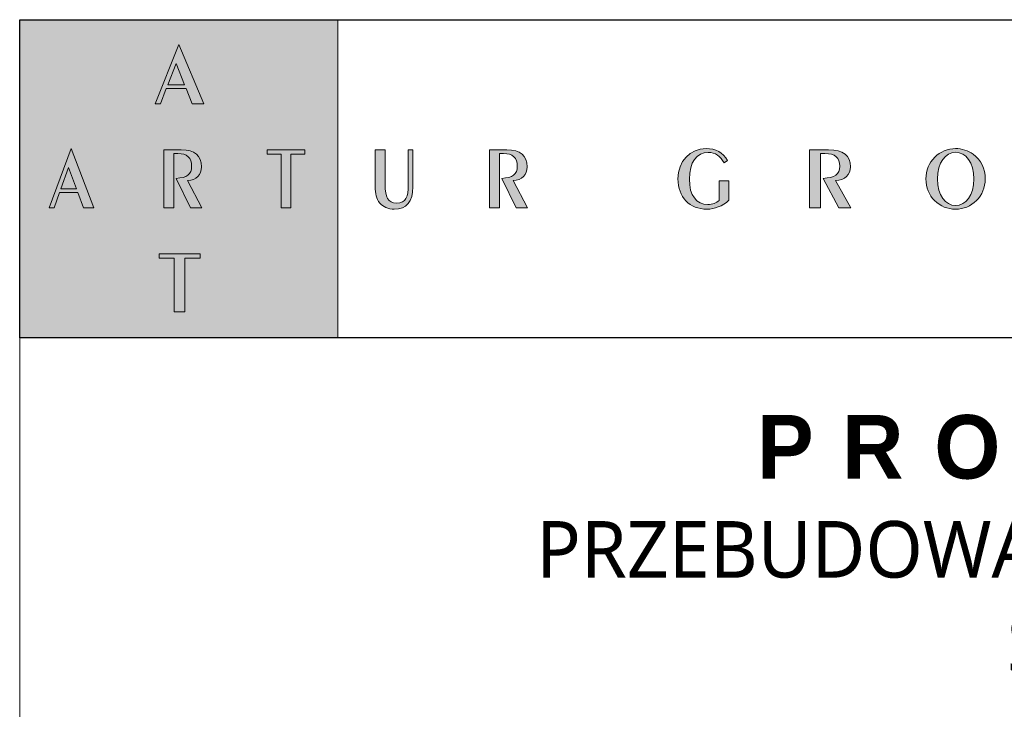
# Model space of a CAD drawing. Header units: millimetres. Extents: x 85284 to 143915, y -66821 to -28273.
# Tile 15 of 28: x 129431 to 129710, y -66229 to -66034. Entities that reach past the tile are written whole.
import ezdxf

# ---------------------------------------------------------------- set-up
doc = ezdxf.new("R2010")
doc.units = ezdxf.units.MM
doc.layers.add('opis..KF', color=251, linetype='Continuous', lineweight=9)
doc.styles.add('ARCH', font='segoeuil.ttf')

# ---------------------------------------------------------------- blocks, each defined once
blk = doc.blocks.new('A$C3E4B4AA6')
at = {"layer": 'opis..KF', "lineweight": 0}
h = blk.add_hatch(color=256, dxfattribs=at)
h.dxf.hatch_style = 1
h.paths.add_polyline_path([(0, 100), (100, 100), (100, 0), (0, 0)])
at = {"layer": 'opis..KF', "lineweight": 0, "true_color": 0xfefefe}
h = blk.add_hatch(color=7, dxfattribs=at)
h.dxf.hatch_style = 1
edge = h.paths.add_edge_path()
edge.add_spline(control_points=[(56.71, 25.08), (56.71, 25.08), (56.71, 26.44), (56.71, 26.44), (56.71, 26.44), (56.71, 26.44), (43.82, 26.44), (43.82, 26.44), (43.82, 26.44), (43.82, 26.44), (43.82, 25.08), (43.82, 25.08), (43.82, 25.08), (43.82, 25.08), (48.6, 25.08), (48.6, 25.08), (48.6, 25.08), (48.6, 25.08), (48.6, 8.22), (48.6, 8.22), (48.6, 8.22), (48.6, 8.22), (51.94, 8.22), (51.94, 8.22), (51.94, 8.22), (51.94, 8.22), (51.94, 25.08), (51.94, 25.08), (51.94, 25.08), (51.94, 25.08), (56.71, 25.08), (56.71, 25.08)], knot_values=[0, 0, 0, 0, 0.111111, 0.111111, 0.111111, 0.111211, 0.222222, 0.222222, 0.222222, 0.222322, 0.333333, 0.333333, 0.333333, 0.333433, 0.444444, 0.444444, 0.444444, 0.444544, 0.555556, 0.555556, 0.555556, 0.555656, 0.666667, 0.666667, 0.666667, 0.666767, 0.777778, 0.777778, 0.777778, 0.777878, 1, 1, 1, 1], degree=3, periodic=0)
edge = h.paths.add_edge_path()
edge.add_spline(control_points=[(89.63, 57.74), (89.63, 57.74), (89.63, 59.11), (89.63, 59.11), (89.63, 59.11), (89.63, 59.11), (77.77, 59.11), (77.77, 59.11), (77.77, 59.11), (77.77, 59.11), (77.77, 57.74), (77.77, 57.74), (77.77, 57.74), (77.77, 57.74), (82.16, 57.74), (82.16, 57.74), (82.16, 57.74), (82.16, 57.74), (82.16, 40.88), (82.16, 40.88), (82.16, 40.88), (82.16, 40.88), (85.24, 40.88), (85.24, 40.88), (85.24, 40.88), (85.24, 40.88), (85.24, 57.74), (85.24, 57.74), (85.24, 57.74), (85.24, 57.74), (89.63, 57.74), (89.63, 57.74)], knot_values=[0, 0, 0, 0, 0.111111, 0.111111, 0.111111, 0.111211, 0.222222, 0.222222, 0.222222, 0.222322, 0.333333, 0.333333, 0.333333, 0.333433, 0.444444, 0.444444, 0.444444, 0.444544, 0.555556, 0.555556, 0.555556, 0.555656, 0.666667, 0.666667, 0.666667, 0.666767, 0.777778, 0.777778, 0.777778, 0.777878, 1, 1, 1, 1], degree=3, periodic=0)
edge = h.paths.add_edge_path()
edge.add_spline(control_points=[(57.21, 40.88), (57.21, 40.88), (52.75, 49.43), (52.75, 49.43), (52.75, 49.43), (55.57, 49.58), (57.12, 51.19), (57.12, 53.77), (57.12, 53.77), (57.12, 57.23), (55.01, 59.11), (50.8, 59.11), (50.8, 59.11), (50.8, 59.11), (45.3, 59.11), (45.3, 59.11), (45.3, 59.11), (45.3, 59.11), (45.3, 40.88), (45.3, 40.88), (45.3, 40.88), (45.3, 40.88), (48.42, 40.88), (48.42, 40.88), (48.42, 40.88), (48.42, 40.88), (48.42, 57.94), (48.42, 57.94), (48.42, 57.94), (48.42, 57.94), (49.7, 57.94), (49.7, 57.94), (49.7, 57.94), (52.61, 57.94), (54.05, 56.62), (54.05, 53.92), (54.05, 53.92), (54.05, 51.31), (52.55, 50.36), (49.2, 50.12), (49.2, 50.12), (49.2, 50.12), (53.71, 40.88), (53.71, 40.88), (53.71, 40.88), (53.71, 40.88), (57.21, 40.88), (57.21, 40.88)], knot_values=[0, 0, 0, 0, 0.076923, 0.076923, 0.076923, 0.077023, 0.153846, 0.153846, 0.153846, 0.153946, 0.230769, 0.230769, 0.230769, 0.230869, 0.307692, 0.307692, 0.307692, 0.307792, 0.384615, 0.384615, 0.384615, 0.384715, 0.461538, 0.461538, 0.461538, 0.461638, 0.538462, 0.538462, 0.538462, 0.538562, 0.615385, 0.615385, 0.615385, 0.615485, 0.692308, 0.692308, 0.692308, 0.692408, 0.769231, 0.769231, 0.769231, 0.769331, 0.846154, 0.846154, 0.846154, 0.846254, 1, 1, 1, 1], degree=3, periodic=0)
edge = h.paths.add_edge_path()
edge.add_spline(control_points=[(23.35, 40.88), (23.35, 40.88), (16.17, 59.5), (16.17, 59.5), (16.17, 59.5), (16.17, 59.5), (9.29, 40.88), (9.29, 40.88), (9.29, 40.88), (9.29, 40.88), (10.79, 40.88), (10.79, 40.88), (10.79, 40.88), (10.79, 40.88), (12.5, 45.73), (12.5, 45.73), (12.5, 45.73), (12.5, 45.73), (18.28, 45.73), (18.28, 45.73), (18.28, 45.73), (18.28, 45.73), (20.03, 40.88), (20.03, 40.88), (20.03, 40.88), (20.03, 40.88), (23.35, 40.88), (23.35, 40.88)], knot_values=[0, 0, 0, 0, 0.125, 0.125, 0.125, 0.1251, 0.25, 0.25, 0.25, 0.2501, 0.375, 0.375, 0.375, 0.3751, 0.5, 0.5, 0.5, 0.5001, 0.625, 0.625, 0.625, 0.6251, 0.75, 0.75, 0.75, 0.7501, 1, 1, 1, 1], degree=3, periodic=0)
edge = h.paths.add_edge_path(flags=16)
edge.add_spline(control_points=[(17.81, 46.88), (17.81, 46.88), (12.94, 46.88), (12.94, 46.88), (12.94, 46.88), (12.94, 46.88), (15.39, 53.53), (15.39, 53.53), (15.39, 53.53), (15.39, 53.53), (17.81, 46.88), (17.81, 46.88)], knot_values=[0, 0, 0, 0, 0.25, 0.25, 0.25, 0.2501, 0.5, 0.5, 0.5, 0.5001, 1, 1, 1, 1], degree=3, periodic=0)
edge = h.paths.add_edge_path()
edge.add_spline(control_points=[(57.87, 73.56), (57.87, 73.56), (50.07, 92.18), (50.07, 92.18), (50.07, 92.18), (50.07, 92.18), (42.59, 73.56), (42.59, 73.56), (42.59, 73.56), (42.59, 73.56), (44.23, 73.56), (44.23, 73.56), (44.23, 73.56), (44.23, 73.56), (46.08, 78.41), (46.08, 78.41), (46.08, 78.41), (46.08, 78.41), (52.36, 78.41), (52.36, 78.41), (52.36, 78.41), (52.36, 78.41), (54.26, 73.56), (54.26, 73.56), (54.26, 73.56), (54.26, 73.56), (57.87, 73.56), (57.87, 73.56)], knot_values=[0, 0, 0, 0, 0.125, 0.125, 0.125, 0.1251, 0.25, 0.25, 0.25, 0.2501, 0.375, 0.375, 0.375, 0.3751, 0.5, 0.5, 0.5, 0.5001, 0.625, 0.625, 0.625, 0.6251, 0.75, 0.75, 0.75, 0.7501, 1, 1, 1, 1], degree=3, periodic=0)
edge = h.paths.add_edge_path(flags=16)
edge.add_spline(control_points=[(51.85, 79.56), (51.85, 79.56), (46.57, 79.56), (46.57, 79.56), (46.57, 79.56), (46.57, 79.56), (49.22, 86.21), (49.22, 86.21), (49.22, 86.21), (49.22, 86.21), (51.85, 79.56), (51.85, 79.56)], knot_values=[0, 0, 0, 0, 0.25, 0.25, 0.25, 0.2501, 0.5, 0.5, 0.5, 0.5001, 1, 1, 1, 1], degree=3, periodic=0)
at = {"layer": 'opis..KF', "lineweight": 0}
h = blk.add_hatch(color=256, dxfattribs=at)
h.dxf.hatch_style = 1
edge = h.paths.add_edge_path()
edge.add_spline(control_points=[(123.6, 47.49), (123.6, 47.49), (123.6, 59.11), (123.6, 59.11), (123.6, 59.11), (123.6, 59.11), (122.12, 59.11), (122.12, 59.11), (122.12, 59.11), (122.12, 59.11), (122.12, 48.12), (122.12, 48.12), (122.12, 48.12), (122.12, 44.27), (121.38, 42.37), (118.49, 42.37), (118.49, 42.37), (115.6, 42.37), (114.88, 44.29), (114.88, 48.12), (114.88, 48.12), (114.88, 48.12), (114.88, 59.11), (114.88, 59.11), (114.88, 59.11), (114.88, 59.11), (111.76, 59.11), (111.76, 59.11), (111.76, 59.11), (111.76, 59.11), (111.76, 47.49), (111.76, 47.49), (111.76, 47.49), (111.76, 45.32), (111.97, 43.76), (113.18, 42.37), (113.18, 42.37), (114.16, 41.22), (115.87, 40.44), (117.71, 40.44), (117.71, 40.44), (121.65, 40.44), (123.6, 42.78), (123.6, 47.49)], knot_values=[0, 0, 0, 0, 0.083333, 0.083333, 0.083333, 0.083433, 0.166667, 0.166667, 0.166667, 0.166767, 0.25, 0.25, 0.25, 0.2501, 0.333333, 0.333333, 0.333333, 0.333433, 0.416667, 0.416667, 0.416667, 0.416767, 0.5, 0.5, 0.5, 0.5001, 0.583333, 0.583333, 0.583333, 0.583433, 0.666667, 0.666667, 0.666667, 0.666767, 0.75, 0.75, 0.75, 0.7501, 0.833333, 0.833333, 0.833333, 0.833433, 1, 1, 1, 1], degree=3, periodic=0)
h = blk.add_hatch(color=256, dxfattribs=at)
h.dxf.hatch_style = 1
edge = h.paths.add_edge_path()
edge.add_spline(control_points=[(159.55, 40.88), (159.55, 40.88), (155.09, 49.43), (155.09, 49.43), (155.09, 49.43), (157.91, 49.58), (159.46, 51.19), (159.46, 53.77), (159.46, 53.77), (159.46, 57.23), (157.35, 59.11), (153.14, 59.11), (153.14, 59.11), (153.14, 59.11), (147.64, 59.11), (147.64, 59.11), (147.64, 59.11), (147.64, 59.11), (147.64, 40.88), (147.64, 40.88), (147.64, 40.88), (147.64, 40.88), (150.76, 40.88), (150.76, 40.88), (150.76, 40.88), (150.76, 40.88), (150.76, 57.94), (150.76, 57.94), (150.76, 57.94), (150.76, 57.94), (152.04, 57.94), (152.04, 57.94), (152.04, 57.94), (154.95, 57.94), (156.39, 56.62), (156.39, 53.92), (156.39, 53.92), (156.39, 51.31), (154.88, 50.36), (151.54, 50.12), (151.54, 50.12), (151.54, 50.12), (156.05, 40.88), (156.05, 40.88), (156.05, 40.88), (156.05, 40.88), (159.55, 40.88), (159.55, 40.88)], knot_values=[0, 0, 0, 0, 0.076923, 0.076923, 0.076923, 0.077023, 0.153846, 0.153846, 0.153846, 0.153946, 0.230769, 0.230769, 0.230769, 0.230869, 0.307692, 0.307692, 0.307692, 0.307792, 0.384615, 0.384615, 0.384615, 0.384715, 0.461538, 0.461538, 0.461538, 0.461638, 0.538462, 0.538462, 0.538462, 0.538562, 0.615385, 0.615385, 0.615385, 0.615485, 0.692308, 0.692308, 0.692308, 0.692408, 0.769231, 0.769231, 0.769231, 0.769331, 0.846154, 0.846154, 0.846154, 0.846254, 1, 1, 1, 1], degree=3, periodic=0)
h = blk.add_hatch(color=256, dxfattribs=at)
h.dxf.hatch_style = 1
edge = h.paths.add_edge_path()
edge.add_spline(control_points=[(222.92, 43.25), (222.92, 43.25), (222.92, 49.39), (222.92, 49.39), (222.92, 49.39), (222.92, 49.39), (219.85, 49.39), (219.85, 49.39), (219.85, 49.39), (219.85, 49.39), (219.85, 43.2), (219.85, 43.2), (219.85, 43.2), (218.99, 42.39), (217.73, 41.91), (216.26, 41.91), (216.26, 41.91), (212.71, 41.91), (210.47, 44.73), (210.47, 49.87), (210.47, 49.87), (210.47, 55.16), (212.8, 58.3), (216.41, 58.3), (216.41, 58.3), (218.58, 58.3), (220.26, 57.18), (221.38, 54.97), (221.38, 54.97), (221.38, 54.97), (222.48, 55.72), (222.48, 55.72), (222.48, 55.72), (221.02, 58.23), (218.8, 59.5), (215.7, 59.5), (215.7, 59.5), (210.78, 59.5), (206.86, 55.5), (206.86, 49.97), (206.86, 49.97), (206.86, 44.27), (210.59, 40.44), (216, 40.44), (216, 40.44), (218.43, 40.44), (220.75, 41.35), (222.92, 43.25)], knot_values=[0, 0, 0, 0, 0.076923, 0.076923, 0.076923, 0.077023, 0.153846, 0.153846, 0.153846, 0.153946, 0.230769, 0.230769, 0.230769, 0.230869, 0.307692, 0.307692, 0.307692, 0.307792, 0.384615, 0.384615, 0.384615, 0.384715, 0.461538, 0.461538, 0.461538, 0.461638, 0.538462, 0.538462, 0.538462, 0.538562, 0.615385, 0.615385, 0.615385, 0.615485, 0.692308, 0.692308, 0.692308, 0.692408, 0.769231, 0.769231, 0.769231, 0.769331, 0.846154, 0.846154, 0.846154, 0.846254, 1, 1, 1, 1], degree=3, periodic=0)
h = blk.add_hatch(color=256, dxfattribs=at)
h.dxf.hatch_style = 1
edge = h.paths.add_edge_path()
edge.add_spline(control_points=[(261.21, 40.88), (261.21, 40.88), (256.36, 49.43), (256.36, 49.43), (256.36, 49.43), (259.43, 49.58), (261.11, 51.19), (261.11, 53.77), (261.11, 53.77), (261.11, 57.23), (258.82, 59.11), (254.24, 59.11), (254.24, 59.11), (254.24, 59.11), (248.27, 59.11), (248.27, 59.11), (248.27, 59.11), (248.27, 59.11), (248.27, 40.88), (248.27, 40.88), (248.27, 40.88), (248.27, 40.88), (251.66, 40.88), (251.66, 40.88), (251.66, 40.88), (251.66, 40.88), (251.66, 57.94), (251.66, 57.94), (251.66, 57.94), (251.66, 57.94), (253.05, 57.94), (253.05, 57.94), (253.05, 57.94), (256.22, 57.94), (257.78, 56.62), (257.78, 53.92), (257.78, 53.92), (257.78, 51.31), (256.14, 50.36), (252.51, 50.12), (252.51, 50.12), (252.51, 50.12), (257.41, 40.88), (257.41, 40.88), (257.41, 40.88), (257.41, 40.88), (261.21, 40.88), (261.21, 40.88)], knot_values=[0, 0, 0, 0, 0.076923, 0.076923, 0.076923, 0.077023, 0.153846, 0.153846, 0.153846, 0.153946, 0.230769, 0.230769, 0.230769, 0.230869, 0.307692, 0.307692, 0.307692, 0.307792, 0.384615, 0.384615, 0.384615, 0.384715, 0.461538, 0.461538, 0.461538, 0.461638, 0.538462, 0.538462, 0.538462, 0.538562, 0.615385, 0.615385, 0.615385, 0.615485, 0.692308, 0.692308, 0.692308, 0.692408, 0.769231, 0.769231, 0.769231, 0.769331, 0.846154, 0.846154, 0.846154, 0.846254, 1, 1, 1, 1], degree=3, periodic=0)
h = blk.add_hatch(color=256, dxfattribs=at)
h.dxf.hatch_style = 1
edge = h.paths.add_edge_path()
edge.add_spline(control_points=[(303.45, 49.95), (303.45, 53.16), (302.11, 55.89), (299.68, 57.69), (299.68, 57.69), (298.04, 58.86), (296.14, 59.5), (294.15, 59.5), (294.15, 59.5), (291.66, 59.5), (289.35, 58.52), (287.59, 56.79), (287.59, 56.79), (285.79, 55.04), (284.84, 52.65), (284.84, 49.95), (284.84, 49.95), (284.84, 47.27), (285.79, 44.9), (287.54, 43.15), (287.54, 43.15), (289.35, 41.35), (291.64, 40.44), (294.15, 40.44), (294.15, 40.44), (296.63, 40.44), (298.92, 41.35), (300.72, 43.15), (300.72, 43.15), (302.5, 44.9), (303.45, 47.27), (303.45, 49.95)], knot_values=[0, 0, 0, 0, 0.111111, 0.111111, 0.111111, 0.111211, 0.222222, 0.222222, 0.222222, 0.222322, 0.333333, 0.333333, 0.333333, 0.333433, 0.444444, 0.444444, 0.444444, 0.444544, 0.555556, 0.555556, 0.555556, 0.555656, 0.666667, 0.666667, 0.666667, 0.666767, 0.777778, 0.777778, 0.777778, 0.777878, 1, 1, 1, 1], degree=3, periodic=0)
edge = h.paths.add_edge_path(flags=16)
edge.add_spline(control_points=[(299.85, 49.95), (299.85, 44.76), (297.31, 41.61), (294.15, 41.61), (294.15, 41.61), (290.95, 41.61), (288.44, 44.78), (288.44, 49.95), (288.44, 49.95), (288.44, 55.14), (290.95, 58.33), (294.15, 58.33), (294.15, 58.33), (297.31, 58.33), (299.85, 55.16), (299.85, 49.95)], knot_values=[0, 0, 0, 0, 0.2, 0.2, 0.2, 0.2001, 0.4, 0.4, 0.4, 0.4001, 0.6, 0.6, 0.6, 0.6001, 1, 1, 1, 1], degree=3, periodic=0)
at = {"layer": 'opis..KF', "lineweight": 30}
blk.add_lwpolyline([(0, 100), (933, 100), (933, 0), (0, 0)], close=True, dxfattribs=at)
at = {"layer": 'opis..KF', "lineweight": 0}
blk.add_lwpolyline([(0, 100), (100, 100), (100, 0), (0, 0)], close=True, dxfattribs=at)
at = {"layer": 'opis..KF', "color": 7, "lineweight": 0, "true_color": 0xfefefe}
for points, knots in [([(57.87, 73.56), (57.87, 73.56), (50.07, 92.18), (50.07, 92.18), (50.07, 92.18), (50.07, 92.18), (42.59, 73.56), (42.59, 73.56), (42.59, 73.56), (42.59, 73.56), (44.23, 73.56), (44.23, 73.56), (44.23, 73.56), (44.23, 73.56), (46.08, 78.41), (46.08, 78.41), (46.08, 78.41), (46.08, 78.41), (52.36, 78.41), (52.36, 78.41), (52.36, 78.41), (52.36, 78.41), (54.26, 73.56), (54.26, 73.56), (54.26, 73.56), (54.26, 73.56), (57.87, 73.56), (57.87, 73.56)], [0, 0, 0, 0, 0.125, 0.125, 0.125, 0.125, 0.25, 0.25, 0.25, 0.25, 0.375, 0.375, 0.375, 0.375, 0.5, 0.5, 0.5, 0.5, 0.625, 0.625, 0.625, 0.625, 0.75, 0.75, 0.75, 0.75, 1, 1, 1, 1]), ([(51.85, 79.56), (51.85, 79.56), (46.57, 79.56), (46.57, 79.56), (46.57, 79.56), (46.57, 79.56), (49.22, 86.21), (49.22, 86.21), (49.22, 86.21), (49.22, 86.21), (51.85, 79.56), (51.85, 79.56)], [0, 0, 0, 0, 0.25, 0.25, 0.25, 0.25, 0.5, 0.5, 0.5, 0.5, 1, 1, 1, 1]), ([(23.35, 40.88), (23.35, 40.88), (16.17, 59.5), (16.17, 59.5), (16.17, 59.5), (16.17, 59.5), (9.29, 40.88), (9.29, 40.88), (9.29, 40.88), (9.29, 40.88), (10.79, 40.88), (10.79, 40.88), (10.79, 40.88), (10.79, 40.88), (12.5, 45.73), (12.5, 45.73), (12.5, 45.73), (12.5, 45.73), (18.28, 45.73), (18.28, 45.73), (18.28, 45.73), (18.28, 45.73), (20.03, 40.88), (20.03, 40.88), (20.03, 40.88), (20.03, 40.88), (23.35, 40.88), (23.35, 40.88)], [0, 0, 0, 0, 0.125, 0.125, 0.125, 0.125, 0.25, 0.25, 0.25, 0.25, 0.375, 0.375, 0.375, 0.375, 0.5, 0.5, 0.5, 0.5, 0.625, 0.625, 0.625, 0.625, 0.75, 0.75, 0.75, 0.75, 1, 1, 1, 1]), ([(57.21, 40.88), (57.21, 40.88), (52.75, 49.43), (52.75, 49.43), (52.75, 49.43), (55.57, 49.58), (57.12, 51.19), (57.12, 53.77), (57.12, 53.77), (57.12, 57.23), (55.01, 59.11), (50.8, 59.11), (50.8, 59.11), (50.8, 59.11), (45.3, 59.11), (45.3, 59.11), (45.3, 59.11), (45.3, 59.11), (45.3, 40.88), (45.3, 40.88), (45.3, 40.88), (45.3, 40.88), (48.42, 40.88), (48.42, 40.88), (48.42, 40.88), (48.42, 40.88), (48.42, 57.94), (48.42, 57.94), (48.42, 57.94), (48.42, 57.94), (49.7, 57.94), (49.7, 57.94), (49.7, 57.94), (52.61, 57.94), (54.05, 56.62), (54.05, 53.92), (54.05, 53.92), (54.05, 51.31), (52.55, 50.36), (49.2, 50.12), (49.2, 50.12), (49.2, 50.12), (53.71, 40.88), (53.71, 40.88), (53.71, 40.88), (53.71, 40.88), (57.21, 40.88), (57.21, 40.88)], [0, 0, 0, 0, 0.076923, 0.076923, 0.076923, 0.076923, 0.153846, 0.153846, 0.153846, 0.153846, 0.230769, 0.230769, 0.230769, 0.230769, 0.307692, 0.307692, 0.307692, 0.307692, 0.384615, 0.384615, 0.384615, 0.384615, 0.461538, 0.461538, 0.461538, 0.461538, 0.538462, 0.538462, 0.538462, 0.538462, 0.615385, 0.615385, 0.615385, 0.615385, 0.692308, 0.692308, 0.692308, 0.692308, 0.769231, 0.769231, 0.769231, 0.769231, 0.846154, 0.846154, 0.846154, 0.846154, 1, 1, 1, 1]), ([(89.63, 57.74), (89.63, 57.74), (89.63, 59.11), (89.63, 59.11), (89.63, 59.11), (89.63, 59.11), (77.77, 59.11), (77.77, 59.11), (77.77, 59.11), (77.77, 59.11), (77.77, 57.74), (77.77, 57.74), (77.77, 57.74), (77.77, 57.74), (82.16, 57.74), (82.16, 57.74), (82.16, 57.74), (82.16, 57.74), (82.16, 40.88), (82.16, 40.88), (82.16, 40.88), (82.16, 40.88), (85.24, 40.88), (85.24, 40.88), (85.24, 40.88), (85.24, 40.88), (85.24, 57.74), (85.24, 57.74), (85.24, 57.74), (85.24, 57.74), (89.63, 57.74), (89.63, 57.74)], [0, 0, 0, 0, 0.111111, 0.111111, 0.111111, 0.111111, 0.222222, 0.222222, 0.222222, 0.222222, 0.333333, 0.333333, 0.333333, 0.333333, 0.444444, 0.444444, 0.444444, 0.444444, 0.555556, 0.555556, 0.555556, 0.555556, 0.666667, 0.666667, 0.666667, 0.666667, 0.777778, 0.777778, 0.777778, 0.777778, 1, 1, 1, 1]), ([(17.81, 46.88), (17.81, 46.88), (12.94, 46.88), (12.94, 46.88), (12.94, 46.88), (12.94, 46.88), (15.39, 53.53), (15.39, 53.53), (15.39, 53.53), (15.39, 53.53), (17.81, 46.88), (17.81, 46.88)], [0, 0, 0, 0, 0.25, 0.25, 0.25, 0.25, 0.5, 0.5, 0.5, 0.5, 1, 1, 1, 1]), ([(56.71, 25.08), (56.71, 25.08), (56.71, 26.44), (56.71, 26.44), (56.71, 26.44), (56.71, 26.44), (43.82, 26.44), (43.82, 26.44), (43.82, 26.44), (43.82, 26.44), (43.82, 25.08), (43.82, 25.08), (43.82, 25.08), (43.82, 25.08), (48.6, 25.08), (48.6, 25.08), (48.6, 25.08), (48.6, 25.08), (48.6, 8.22), (48.6, 8.22), (48.6, 8.22), (48.6, 8.22), (51.94, 8.22), (51.94, 8.22), (51.94, 8.22), (51.94, 8.22), (51.94, 25.08), (51.94, 25.08), (51.94, 25.08), (51.94, 25.08), (56.71, 25.08), (56.71, 25.08)], [0, 0, 0, 0, 0.111111, 0.111111, 0.111111, 0.111111, 0.222222, 0.222222, 0.222222, 0.222222, 0.333333, 0.333333, 0.333333, 0.333333, 0.444444, 0.444444, 0.444444, 0.444444, 0.555556, 0.555556, 0.555556, 0.555556, 0.666667, 0.666667, 0.666667, 0.666667, 0.777778, 0.777778, 0.777778, 0.777778, 1, 1, 1, 1])]:
    blk.add_open_spline(points, degree=3, knots=knots, dxfattribs=at)
at = {"layer": 'opis..KF', "lineweight": 0}
for points, knots in [([(123.6, 47.49), (123.6, 47.49), (123.6, 59.11), (123.6, 59.11), (123.6, 59.11), (123.6, 59.11), (122.12, 59.11), (122.12, 59.11), (122.12, 59.11), (122.12, 59.11), (122.12, 48.12), (122.12, 48.12), (122.12, 48.12), (122.12, 44.27), (121.38, 42.37), (118.49, 42.37), (118.49, 42.37), (115.6, 42.37), (114.88, 44.29), (114.88, 48.12), (114.88, 48.12), (114.88, 48.12), (114.88, 59.11), (114.88, 59.11), (114.88, 59.11), (114.88, 59.11), (111.76, 59.11), (111.76, 59.11), (111.76, 59.11), (111.76, 59.11), (111.76, 47.49), (111.76, 47.49), (111.76, 47.49), (111.76, 45.32), (111.97, 43.76), (113.18, 42.37), (113.18, 42.37), (114.16, 41.22), (115.87, 40.44), (117.71, 40.44), (117.71, 40.44), (121.65, 40.44), (123.6, 42.78), (123.6, 47.49)], [0, 0, 0, 0, 0.083333, 0.083333, 0.083333, 0.083333, 0.166667, 0.166667, 0.166667, 0.166667, 0.25, 0.25, 0.25, 0.25, 0.333333, 0.333333, 0.333333, 0.333333, 0.416667, 0.416667, 0.416667, 0.416667, 0.5, 0.5, 0.5, 0.5, 0.583333, 0.583333, 0.583333, 0.583333, 0.666667, 0.666667, 0.666667, 0.666667, 0.75, 0.75, 0.75, 0.75, 0.833333, 0.833333, 0.833333, 0.833333, 1, 1, 1, 1]), ([(159.55, 40.88), (159.55, 40.88), (155.09, 49.43), (155.09, 49.43), (155.09, 49.43), (157.91, 49.58), (159.46, 51.19), (159.46, 53.77), (159.46, 53.77), (159.46, 57.23), (157.35, 59.11), (153.14, 59.11), (153.14, 59.11), (153.14, 59.11), (147.64, 59.11), (147.64, 59.11), (147.64, 59.11), (147.64, 59.11), (147.64, 40.88), (147.64, 40.88), (147.64, 40.88), (147.64, 40.88), (150.76, 40.88), (150.76, 40.88), (150.76, 40.88), (150.76, 40.88), (150.76, 57.94), (150.76, 57.94), (150.76, 57.94), (150.76, 57.94), (152.04, 57.94), (152.04, 57.94), (152.04, 57.94), (154.95, 57.94), (156.39, 56.62), (156.39, 53.92), (156.39, 53.92), (156.39, 51.31), (154.88, 50.36), (151.54, 50.12), (151.54, 50.12), (151.54, 50.12), (156.05, 40.88), (156.05, 40.88), (156.05, 40.88), (156.05, 40.88), (159.55, 40.88), (159.55, 40.88)], [0, 0, 0, 0, 0.076923, 0.076923, 0.076923, 0.076923, 0.153846, 0.153846, 0.153846, 0.153846, 0.230769, 0.230769, 0.230769, 0.230769, 0.307692, 0.307692, 0.307692, 0.307692, 0.384615, 0.384615, 0.384615, 0.384615, 0.461538, 0.461538, 0.461538, 0.461538, 0.538462, 0.538462, 0.538462, 0.538462, 0.615385, 0.615385, 0.615385, 0.615385, 0.692308, 0.692308, 0.692308, 0.692308, 0.769231, 0.769231, 0.769231, 0.769231, 0.846154, 0.846154, 0.846154, 0.846154, 1, 1, 1, 1]), ([(222.92, 43.25), (222.92, 43.25), (222.92, 49.39), (222.92, 49.39), (222.92, 49.39), (222.92, 49.39), (219.85, 49.39), (219.85, 49.39), (219.85, 49.39), (219.85, 49.39), (219.85, 43.2), (219.85, 43.2), (219.85, 43.2), (218.99, 42.39), (217.73, 41.91), (216.26, 41.91), (216.26, 41.91), (212.71, 41.91), (210.47, 44.73), (210.47, 49.87), (210.47, 49.87), (210.47, 55.16), (212.8, 58.3), (216.41, 58.3), (216.41, 58.3), (218.58, 58.3), (220.26, 57.18), (221.38, 54.97), (221.38, 54.97), (221.38, 54.97), (222.48, 55.72), (222.48, 55.72), (222.48, 55.72), (221.02, 58.23), (218.8, 59.5), (215.7, 59.5), (215.7, 59.5), (210.78, 59.5), (206.86, 55.5), (206.86, 49.97), (206.86, 49.97), (206.86, 44.27), (210.59, 40.44), (216, 40.44), (216, 40.44), (218.43, 40.44), (220.75, 41.35), (222.92, 43.25)], [0, 0, 0, 0, 0.076923, 0.076923, 0.076923, 0.076923, 0.153846, 0.153846, 0.153846, 0.153846, 0.230769, 0.230769, 0.230769, 0.230769, 0.307692, 0.307692, 0.307692, 0.307692, 0.384615, 0.384615, 0.384615, 0.384615, 0.461538, 0.461538, 0.461538, 0.461538, 0.538462, 0.538462, 0.538462, 0.538462, 0.615385, 0.615385, 0.615385, 0.615385, 0.692308, 0.692308, 0.692308, 0.692308, 0.769231, 0.769231, 0.769231, 0.769231, 0.846154, 0.846154, 0.846154, 0.846154, 1, 1, 1, 1]), ([(261.21, 40.88), (261.21, 40.88), (256.36, 49.43), (256.36, 49.43), (256.36, 49.43), (259.43, 49.58), (261.11, 51.19), (261.11, 53.77), (261.11, 53.77), (261.11, 57.23), (258.82, 59.11), (254.24, 59.11), (254.24, 59.11), (254.24, 59.11), (248.27, 59.11), (248.27, 59.11), (248.27, 59.11), (248.27, 59.11), (248.27, 40.88), (248.27, 40.88), (248.27, 40.88), (248.27, 40.88), (251.66, 40.88), (251.66, 40.88), (251.66, 40.88), (251.66, 40.88), (251.66, 57.94), (251.66, 57.94), (251.66, 57.94), (251.66, 57.94), (253.05, 57.94), (253.05, 57.94), (253.05, 57.94), (256.22, 57.94), (257.78, 56.62), (257.78, 53.92), (257.78, 53.92), (257.78, 51.31), (256.14, 50.36), (252.51, 50.12), (252.51, 50.12), (252.51, 50.12), (257.41, 40.88), (257.41, 40.88), (257.41, 40.88), (257.41, 40.88), (261.21, 40.88), (261.21, 40.88)], [0, 0, 0, 0, 0.076923, 0.076923, 0.076923, 0.076923, 0.153846, 0.153846, 0.153846, 0.153846, 0.230769, 0.230769, 0.230769, 0.230769, 0.307692, 0.307692, 0.307692, 0.307692, 0.384615, 0.384615, 0.384615, 0.384615, 0.461538, 0.461538, 0.461538, 0.461538, 0.538462, 0.538462, 0.538462, 0.538462, 0.615385, 0.615385, 0.615385, 0.615385, 0.692308, 0.692308, 0.692308, 0.692308, 0.769231, 0.769231, 0.769231, 0.769231, 0.846154, 0.846154, 0.846154, 0.846154, 1, 1, 1, 1]), ([(303.45, 49.95), (303.45, 53.16), (302.11, 55.89), (299.68, 57.69), (299.68, 57.69), (298.04, 58.86), (296.14, 59.5), (294.15, 59.5), (294.15, 59.5), (291.66, 59.5), (289.35, 58.52), (287.59, 56.79), (287.59, 56.79), (285.79, 55.04), (284.84, 52.65), (284.84, 49.95), (284.84, 49.95), (284.84, 47.27), (285.79, 44.9), (287.54, 43.15), (287.54, 43.15), (289.35, 41.35), (291.64, 40.44), (294.15, 40.44), (294.15, 40.44), (296.63, 40.44), (298.92, 41.35), (300.72, 43.15), (300.72, 43.15), (302.5, 44.9), (303.45, 47.27), (303.45, 49.95)], [0, 0, 0, 0, 0.111111, 0.111111, 0.111111, 0.111111, 0.222222, 0.222222, 0.222222, 0.222222, 0.333333, 0.333333, 0.333333, 0.333333, 0.444444, 0.444444, 0.444444, 0.444444, 0.555556, 0.555556, 0.555556, 0.555556, 0.666667, 0.666667, 0.666667, 0.666667, 0.777778, 0.777778, 0.777778, 0.777778, 1, 1, 1, 1]), ([(299.85, 49.95), (299.85, 44.76), (297.31, 41.61), (294.15, 41.61), (294.15, 41.61), (290.95, 41.61), (288.44, 44.78), (288.44, 49.95), (288.44, 49.95), (288.44, 55.14), (290.95, 58.33), (294.15, 58.33), (294.15, 58.33), (297.31, 58.33), (299.85, 55.16), (299.85, 49.95)], [0, 0, 0, 0, 0.2, 0.2, 0.2, 0.2, 0.4, 0.4, 0.4, 0.4, 0.6, 0.6, 0.6, 0.6, 1, 1, 1, 1])]:
    blk.add_open_spline(points, degree=3, knots=knots, dxfattribs=at)

msp = doc.modelspace()

# ---------------------------------------------------------------- linework, layer by layer
at = {"layer": 'opis..KF'}
msp.add_lwpolyline([(130271.98, -66123.58), (129431.41, -66123.58), (129431.41, -66236.08), (130271.98, -66236.08)], close=True, dxfattribs=at)

# ---------------------------------------------------------------- block references
at = {"layer": 'opis..KF', "xscale": 0.8999999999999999, "yscale": 0.8999999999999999, "zscale": 0.8999999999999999}
msp.add_blockref('A$C3E4B4AA6', (129431.41, -66123.58), dxfattribs=at)

# ---------------------------------------------------------------- texts
at = {"layer": 'opis..KF', "insert": (129849.56, -66183.87), "char_height": 18, "width": 909.6583, "attachment_point": 5, "style": 'ARCH'}
msp.add_mtext('\\A1;{\\fCentury Gothic|b1|i0|c238|p34;\\T1.5;PROJEKT BUDOWLANY\\P\\fSegoe UI Light|b0|i0|c238|p34;\\H0.88889x;\\T1;PRZEBUDOWA ORAZ ZMIANA SPOSOBU UŻYTKOWANIA \\PSTRYCHU NA SALE LEKCYJNE}', dxfattribs=at)

doc.saveas('drawing.dxf')
